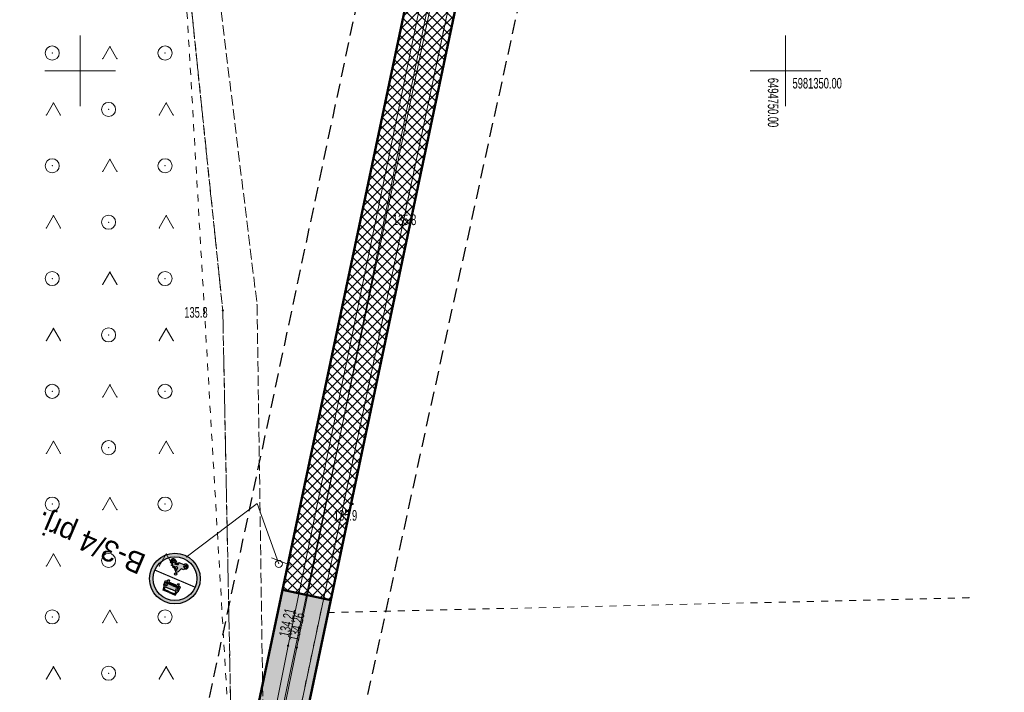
# Model space of a CAD drawing. Extents: x 6456700 to 6518119, y 5963420 to 5980059.
# Tile 120 of 256: x 6511964 to 6512034, y 5964855 to 5964903. Entities that reach past the tile are written whole.
import ezdxf
from ezdxf.enums import TextEntityAlignment as Align

# ---------------------------------------------------------------- set-up
doc = ezdxf.new("R2010")
doc.units = 0
doc.header["$MEASUREMENT"] = 0
for name, pattern in [('L_0_03', [1, 0.5, -0.5]), ('L_0_04', [1.5, 1, -0.5]), ('L_0_52', [1, 0.75, -0.25]), ('L_0_5A', [0.75, 0.5, -0.25])]:
    doc.linetypes.add(name, pattern=pattern)
doc.layers.get('0').update_dxf_attribs({"color": 2, "linetype": 'CONTINUOUS', "lineweight": 5})
for name, color, linetype, lineweight in [('18mm Kreska ciągła', 7, 'CONTINUOUS', 18), ('218_kontur_uzytku_gruntowego', 96, 'L_0_03', 18), ('219_dzialka_ewidencyjna', 7, 'CONTINUOUS', 18), ('50mm Kreska ciągła', 7, 'CONTINUOUS', 50), ('9mm Kreska ciągła', 252, 'CONTINUOUS', 9), ('jezdnia', 7, 'CONTINUOUS', 18), ('pikieta_naturalna', 7, 'CONTINUOUS', 18), ('pikieta_naturalna_Atr2', 7, 'CONTINUOUS', 18), ('przewod_kanalizacyjny', 7, 'CONTINUOUS', 18), ('przewod_wodociagowy', 7, 'CONTINUOUS', 18), ('rzedna', 7, 'CONTINUOUS', 18), ('rzedna_Atr2', 7, 'CONTINUOUS', 18), ('siatka_krzyrzy', 7, 'CONTINUOUS', 18), ('teren_zalesiony', 7, 'CONTINUOUS', 18), ('Zakres', 7, 'CONTINUOUS', 18)]:
    doc.layers.add(name, color=color, linetype=linetype, lineweight=lineweight)
doc.layers.add('ZNAKI_PIONOWE', color=7, linetype='CONTINUOUS')
doc.styles.get("Standard").update_dxf_attribs({"font": 'txt', "width": 0.75})

# ---------------------------------------------------------------- blocks, each defined once
blk = doc.blocks.new('mdcp_nowa')
at = {"layer": 'pikieta_naturalna', "linetype": 'Continuous', "lineweight": 18, "true_color": 0x000000}
for points in [[(6494723.11, 5981340.555, 1), (6494723.11, 5981340.645, 1)], [(6494710.11, 5981332.945, 1), (6494710.11, 5981333.035, 1)], [(6494719.31, 5981319.235, 1), (6494719.31, 5981319.325, 1)]]:
    blk.add_hatch(color=18, dxfattribs=at).paths.add_polyline_path(points)
at = {"layer": 'rzedna', "linetype": 'Continuous', "lineweight": 18, "true_color": 0x000000}
for points in [[(6494714.74, 5981309.175, 1), (6494714.74, 5981309.265, 1)], [(6494715.35, 5981309.045, 1), (6494715.35, 5981309.135, 1)]]:
    blk.add_hatch(color=18, dxfattribs=at).paths.add_polyline_path(points)
blk.add_point((6494763.016, 5981312.616))
at = {"layer": '218_kontur_uzytku_gruntowego', "lineweight": 18, "flags": 128}
for points in [[(6494710.63, 5981301.79), (6494704.6, 5981405.16)], [(6494721.07, 5981345.14), (6494728.97, 5981382.54)], [(6494717.04, 5981311.56), (6494731.9, 5981381.92)], [(6494713.86, 5981310.97), (6494721.07, 5981345.14)], [(6494763.016, 5981312.616), (6494717.04, 5981311.56)], [(6494713.86, 5981296.49), (6494717.04, 5981311.56)], [(6494710.85, 5981296.74), (6494713.86, 5981310.97)]]:
    blk.add_lwpolyline(points, dxfattribs=at)
at = {"layer": '218_kontur_uzytku_gruntowego'}
for p in [(6494721.07, 5981345.14), (6494721.07, 5981345.14), (6494721.07, 5981345.14), (6494721.07, 5981345.14), (6494717.04, 5981311.56), (6494717.04, 5981311.56), (6494717.04, 5981311.56), (6494717.04, 5981311.56), (6494717.04, 5981311.56), (6494717.04, 5981311.56), (6494713.86, 5981310.97), (6494713.86, 5981310.97), (6494713.86, 5981310.97), (6494713.86, 5981310.97)]:
    blk.add_point(p, dxfattribs=at)
at = {"layer": '219_dzialka_ewidencyjna', "color": 3, "linetype": 'Continuous', "lineweight": 18, "flags": 128}
for points in [[(6494710.85, 5981296.74), (6494728.97, 5981382.54)], [(6494713.86, 5981296.49), (6494731.9, 5981381.92)]]:
    blk.add_lwpolyline(points, dxfattribs=at)
at = {"layer": 'jezdnia', "color": 7, "linetype": 'L_0_52', "lineweight": 18, "flags": 128}
blk.add_lwpolyline([(6494689.93, 5981416.78), (6494706.92, 5981400.82), (6494709.41, 5981359.01), (6494712.54, 5981333.42), (6494712.98, 5981303.17), (6494713.31, 5981300.28), (6494713.85, 5981296.4), (6494712.82, 5981273.82), (6494714.22, 5981236.42), (6494712.46, 5981224.52), (6494707.96, 5981224.18), (6494709.02, 5981238.31), (6494710.21, 5981273.66), (6494710.7, 5981303.42), (6494710.11, 5981332.99), (6494707.44, 5981358.78), (6494704.94, 5981398.86), (6494688.46, 5981414.69)], close=True, dxfattribs=at)
at = {"layer": 'jezdnia'}
for p in [(6494712.54, 5981333.42), (6494710.11, 5981332.99)]:
    blk.add_point(p, dxfattribs=at)
at = {"layer": 'pikieta_naturalna', "color": 7, "linetype": 'Continuous', "lineweight": 18}
for centre in [(6494723.11, 5981340.6), (6494710.11, 5981332.99), (6494719.31, 5981319.28)]:
    blk.add_circle(centre, 0.045, dxfattribs=at)
at = {"layer": 'pikieta_naturalna'}
for p in [(6494723.11, 5981340.6), (6494710.11, 5981332.99), (6494719.31, 5981319.28)]:
    blk.add_point(p, dxfattribs=at)
at = {"layer": 'przewod_kanalizacyjny', "color": 34, "linetype": 'Continuous', "lineweight": 18, "flags": 128}
blk.add_lwpolyline([(6494710.02, 5981224.59), (6494712.73, 5981299.13), (6494714.74, 5981309.22), (6494725.45, 5981361.32), (6494736.71, 5981416.58), (6494748.57, 5981474.51), (6494759.64, 5981528.56), (6494769.33, 5981575.9), (6494780.23, 5981628.88), (6494789.56, 5981673.48), (6494801.12, 5981726.88), (6494812.93, 5981781.06), (6494824.61, 5981835.02), (6494837.01, 5981892.75), (6494849.07, 5981948.89), (6494861.07, 5982003.73), (6494867.35, 5982032.39), (6494874.85, 5982069.31)], dxfattribs=at)
at = {"layer": 'przewod_kanalizacyjny'}
blk.add_point((6494714.74, 5981309.22), dxfattribs=at)
at = {"layer": 'przewod_wodociagowy', "color": 5, "linetype": 'Continuous', "lineweight": 18, "flags": 128}
blk.add_lwpolyline([(6494892.06, 5982140.59), (6494877.83, 5982080.71), (6494875.47, 5982069.24), (6494867.82, 5982032.34), (6494861.63, 5982003.58), (6494849.58, 5981948.68), (6494837.65, 5981892.5), (6494825.12, 5981834.8), (6494813.48, 5981780.79), (6494801.71, 5981726.67), (6494790.16, 5981673.27), (6494780.64, 5981628.68), (6494769.72, 5981575.76), (6494760.13, 5981528.44), (6494749.03, 5981474.44), (6494737.27, 5981416.53), (6494726.02, 5981361.28), (6494715.35, 5981309.09), (6494713.3, 5981298.99), (6494710.89, 5981224.49)], dxfattribs=at)
at = {"layer": 'przewod_wodociagowy'}
blk.add_point((6494715.35, 5981309.09), dxfattribs=at)
at = {"layer": 'rzedna', "color": 7, "linetype": 'Continuous', "lineweight": 18}
for centre in [(6494714.74, 5981309.22), (6494715.35, 5981309.09)]:
    blk.add_circle(centre, 0.045, dxfattribs=at)
at = {"layer": 'rzedna'}
for p in [(6494714.74, 5981309.22), (6494715.35, 5981309.09)]:
    blk.add_point(p, dxfattribs=at)
at = {"layer": 'siatka_krzyrzy', "linetype": 'Continuous', "lineweight": 18, "flags": 128}
for points in [[(6494700, 5981347.5), (6494700, 5981352.5)], [(6494750, 5981347.5), (6494750, 5981352.5)], [(6494697.5, 5981350), (6494702.5, 5981350)], [(6494747.5, 5981350), (6494752.5, 5981350)]]:
    blk.add_lwpolyline(points, dxfattribs=at)
at = {"layer": 'teren_zalesiony', "color": 7, "linetype": 'L_0_5A', "lineweight": 18, "flags": 128}
blk.add_lwpolyline([(6494698.67, 5981224.19), (6494696.16, 5981225.8), (6494692.81, 5981249.42), (6494692.53, 5981259.85), (6494691.16, 5981277.24), (6494686.93, 5981297.02), (6494689.27, 5981334.06), (6494688.46, 5981414.69), (6494704.94, 5981398.86), (6494707.44, 5981358.78), (6494710.11, 5981332.99), (6494710.7, 5981303.42), (6494710.21, 5981273.66), (6494709.02, 5981238.31), (6494707.96, 5981224.18)], close=True, dxfattribs=at)
at = {"layer": 'teren_zalesiony', "color": 7, "linetype": 'Continuous', "lineweight": 18, "flags": 128}
for points in [[(6494701.603, 5981350.863), (6494702.103, 5981351.729)], [(6494702.103, 5981351.729), (6494702.603, 5981350.863)], [(6494697.603, 5981346.863), (6494698.103, 5981347.729)], [(6494698.103, 5981347.729), (6494698.603, 5981346.863)], [(6494705.603, 5981346.863), (6494706.103, 5981347.729)], [(6494706.103, 5981347.729), (6494706.603, 5981346.863)], [(6494701.603, 5981342.863), (6494702.103, 5981343.729)], [(6494702.103, 5981343.729), (6494702.603, 5981342.863)], [(6494697.603, 5981338.863), (6494698.103, 5981339.729)], [(6494698.103, 5981339.729), (6494698.603, 5981338.863)], [(6494705.603, 5981338.863), (6494706.103, 5981339.729)], [(6494706.103, 5981339.729), (6494706.603, 5981338.863)], [(6494701.603, 5981334.863), (6494702.103, 5981335.729)], [(6494702.103, 5981335.729), (6494702.603, 5981334.863)], [(6494697.603, 5981330.863), (6494698.103, 5981331.729)], [(6494698.103, 5981331.729), (6494698.603, 5981330.863)], [(6494705.603, 5981330.863), (6494706.103, 5981331.729)], [(6494706.103, 5981331.729), (6494706.603, 5981330.863)], [(6494701.603, 5981326.863), (6494702.103, 5981327.729)], [(6494702.103, 5981327.729), (6494702.603, 5981326.863)], [(6494697.603, 5981322.863), (6494698.103, 5981323.729)], [(6494698.103, 5981323.729), (6494698.603, 5981322.863)], [(6494705.603, 5981322.863), (6494706.103, 5981323.729)], [(6494706.103, 5981323.729), (6494706.603, 5981322.863)], [(6494701.603, 5981318.863), (6494702.103, 5981319.729)], [(6494702.103, 5981319.729), (6494702.603, 5981318.863)], [(6494697.603, 5981314.863), (6494698.103, 5981315.729)], [(6494698.103, 5981315.729), (6494698.603, 5981314.863)], [(6494705.603, 5981314.863), (6494706.103, 5981315.729)], [(6494706.103, 5981315.729), (6494706.603, 5981314.863)], [(6494701.603, 5981310.863), (6494702.103, 5981311.729)], [(6494702.103, 5981311.729), (6494702.603, 5981310.863)], [(6494697.603, 5981306.863), (6494698.103, 5981307.729)], [(6494698.103, 5981307.729), (6494698.603, 5981306.863)], [(6494705.603, 5981306.863), (6494706.103, 5981307.729)], [(6494706.103, 5981307.729), (6494706.603, 5981306.863)]]:
    blk.add_lwpolyline(points, dxfattribs=at)
at = {"layer": 'teren_zalesiony', "color": 7, "linetype": 'Continuous', "lineweight": 18}
for centre in [(6494698.016, 5981351.266), (6494706.016, 5981351.266), (6494702.016, 5981347.266), (6494698.016, 5981343.266), (6494706.016, 5981343.266), (6494702.016, 5981339.266), (6494698.016, 5981335.266), (6494706.016, 5981335.266), (6494702.016, 5981331.266), (6494698.016, 5981327.266), (6494706.016, 5981327.266), (6494702.016, 5981323.266), (6494698.016, 5981319.266), (6494706.016, 5981319.266), (6494702.016, 5981315.266), (6494698.016, 5981311.266), (6494706.016, 5981311.266), (6494702.016, 5981307.266)]:
    blk.add_circle(centre, 0.5, dxfattribs=at)
at = {"layer": 'teren_zalesiony'}
for p in [(6494698.016, 5981351.266), (6494702.103, 5981351.729), (6494702.103, 5981351.729), (6494706.016, 5981351.266), (6494701.603, 5981350.863), (6494702.603, 5981350.863), (6494698.103, 5981347.729), (6494698.103, 5981347.729), (6494702.016, 5981347.266), (6494706.103, 5981347.729), (6494706.103, 5981347.729), (6494697.603, 5981346.863), (6494698.603, 5981346.863), (6494705.603, 5981346.863), (6494706.603, 5981346.863), (6494702.103, 5981343.729), (6494702.103, 5981343.729), (6494698.016, 5981343.266), (6494706.016, 5981343.266), (6494701.603, 5981342.863), (6494702.603, 5981342.863), (6494698.103, 5981339.729), (6494698.103, 5981339.729), (6494706.103, 5981339.729), (6494706.103, 5981339.729), (6494697.603, 5981338.863), (6494698.603, 5981338.863), (6494702.016, 5981339.266), (6494705.603, 5981338.863), (6494706.603, 5981338.863), (6494698.016, 5981335.266), (6494702.103, 5981335.729), (6494702.103, 5981335.729), (6494706.016, 5981335.266), (6494701.603, 5981334.863), (6494702.603, 5981334.863), (6494710.11, 5981332.99), (6494698.103, 5981331.729), (6494698.103, 5981331.729), (6494706.103, 5981331.729), (6494706.103, 5981331.729), (6494702.016, 5981331.266), (6494697.603, 5981330.863), (6494698.603, 5981330.863), (6494705.603, 5981330.863), (6494706.603, 5981330.863), (6494702.103, 5981327.729), (6494702.103, 5981327.729), (6494698.016, 5981327.266), (6494701.603, 5981326.863), (6494702.603, 5981326.863), (6494706.016, 5981327.266), (6494698.103, 5981323.729), (6494698.103, 5981323.729), (6494706.103, 5981323.729), (6494706.103, 5981323.729), (6494697.603, 5981322.863), (6494698.603, 5981322.863), (6494702.016, 5981323.266), (6494705.603, 5981322.863), (6494706.603, 5981322.863), (6494698.016, 5981319.266), (6494702.103, 5981319.729), (6494702.103, 5981319.729), (6494706.016, 5981319.266), (6494701.603, 5981318.863), (6494702.603, 5981318.863), (6494698.103, 5981315.729), (6494698.103, 5981315.729), (6494706.103, 5981315.729), (6494706.103, 5981315.729), (6494702.016, 5981315.266), (6494697.603, 5981314.863), (6494698.603, 5981314.863), (6494705.603, 5981314.863), (6494706.603, 5981314.863), (6494702.103, 5981311.729), (6494702.103, 5981311.729), (6494698.016, 5981311.266), (6494701.603, 5981310.863), (6494702.603, 5981310.863), (6494706.016, 5981311.266), (6494698.103, 5981307.729), (6494698.103, 5981307.729), (6494706.103, 5981307.729), (6494706.103, 5981307.729), (6494697.603, 5981306.863), (6494698.603, 5981306.863), (6494702.016, 5981307.266), (6494705.603, 5981306.863), (6494706.603, 5981306.863)]:
    blk.add_point(p, dxfattribs=at)
at = {"layer": 'Zakres', "linetype": 'L_0_04', "lineweight": 25, "flags": 128}
blk.add_lwpolyline([(6495113.77, 5985050.22), (6495121.12, 5984877.07), (6495125.76, 5984757.87), (6495129.89, 5984649.81), (6495141.08, 5984611.3), (6495145.77, 5984544.53), (6495147.36, 5984487.27), (6495157.22, 5984392.07), (6495162.95, 5984387.45), (6495180.24, 5984384.16), (6495229.5, 5984386.61), (6495251.65, 5984373.41), (6495258.77, 5984357.12), (6495255.44, 5984330.44), (6495250.77, 5984304.39), (6495252.21, 5984282.78), (6495255.46, 5984256.45), (6495254.94, 5984238.25), (6495266.4, 5984211), (6495277.24, 5984182.33), (6495294.2, 5984133.19), (6495300.94, 5984095.37), (6495313.24, 5984037.69), (6495317.44, 5983978.18), (6495300.35, 5983922.18), (6495282.35, 5983883.38), (6495266.21, 5983862.23), (6495242.03, 5983839.67), (6495211.11, 5983816.86), (6495158.26, 5983772.66), (6495130.6, 5983651.16), (6495116.31, 5983543.43), (6495129.51, 5983346.73), (6495134.58, 5983264.71), (6495139.64, 5983186.97), (6495193.25, 5983077.94), (6495199.2, 5983041.97), (6495206.23, 5983026), (6495208.96, 5983004.88), (6495202.27, 5982979.48), (6495202.42, 5982950.13), (6495209.35, 5982897.38), (6495215.97, 5982850.34), (6495228.6, 5982809.97), (6495226.85, 5982778.82), (6495225.04, 5982750.56), (6495220.26, 5982723.37), (6495226.54, 5982679.97), (6495206.06, 5982669.48), (6495192.68, 5982657.71), (6495184.57, 5982648.65), (6495174.78, 5982624.58), (6495164.23, 5982604.61), (6495150.7, 5982588.3), (6495137.69, 5982582.43), (6495118.26, 5982573.75), (6495100.35, 5982558.42), (6495090.36, 5982544.99), (6495075.87, 5982519.06), (6495060.83, 5982499.68), (6495049.41, 5982485.49), (6495035.07, 5982459.7), (6495006.7, 5982406.64), (6494980.89, 5982351.84), (6494944.35, 5982293.29), (6494925.72, 5982250.11), (6494905.2, 5982190.37), (6494898.43, 5982153.5), (6494879.51, 5982063.89), (6494864.14, 5981992.66), (6494816.93, 5981768.61), (6494777.79, 5981577.7), (6494739.84, 5981394.72), (6494718.65, 5981297.89), (6494716.45, 5981237.31), (6494738.62, 5981208.21), (6494776.48, 5981173.06), (6494817.16, 5981137.44), (6494847.63, 5981109.8), (6494877.39, 5981077.08), (6494912.75, 5981030.55), (6494916.06, 5981014.71), (6494903.86, 5980957.01), (6494916.13, 5980953.51), (6494892.32, 5980927.59), (6494850.7, 5980858.8), (6494806.81, 5980779.89), (6494785.1, 5980753.49), (6494715.22, 5980723.29), (6494679.96, 5980686.78), (6494651.35, 5980651.29), (6494549.14, 5980683.24), (6494511.84, 5980659.66), (6494443.61, 5980630.33), (6494428.78, 5980598.6), (6494431.58, 5980579.46), (6494420.56, 5980549.76), (6494416.45, 5980528.2), (6494403.86, 5980507.16), (6494388.89, 5980482.96), (6494365.32, 5980407.99), (6494335.67, 5980315.15), (6494332.29, 5980297.41), (6494335.1, 5980278.18), (6494347.25, 5980254.84), (6494336.79, 5980250.09), (6494300.04, 5980271.34), (6494320.8, 5980301.43), (6494336.81, 5980349.17), (6494344.85, 5980380.92), (6494360.85, 5980437.13), (6494374.18, 5980476.38), (6494386.14, 5980498.84), (6494403.02, 5980528.52), (6494411.33, 5980563.19), (6494420.84, 5980586.25), (6494420.25, 5980601.11), (6494434.95, 5980635.94), (6494446.75, 5980644.99), (6494465.77, 5980647.27), (6494513.02, 5980669.46), (6494507.85, 5980679.68), (6494547.89, 5980705.83), (6494570.06, 5980691.34), (6494636.17, 5980669.05), (6494706.14, 5980756.86), (6494742.78, 5980772.58), (6494798.53, 5980814.27), (6494826.12, 5980867.97), (6494849.57, 5980908.6), (6494845.35, 5980942.01), (6494853.94, 5980970.83), (6494891.08, 5980960.54), (6494890.11, 5980965.73), (6494903.94, 5981025.69), (6494869.98, 5981070.3), (6494770.97, 5981160.58), (6494728.18, 5981200.64), (6494706.13, 5981229.56), (6494707.94, 5981299.75), (6494728.84, 5981398.1), (6494767.06, 5981580.19), (6494806.17, 5981770.55), (6494854.36, 5981994.76), (6494869.73, 5982065.97), (6494888.61, 5982155.44), (6494891.67, 5982173.95), (6494895.82, 5982197.45), (6494916.38, 5982253.72), (6494935.47, 5982297.95), (6494954.97, 5982331.67), (6494972.09, 5982356.64), (6494997.76, 5982411.14), (6495026.29, 5982464.48), (6495041.09, 5982491.09), (6495052.99, 5982505.88), (6495067.51, 5982524.6), (6495081.94, 5982550.43), (6495092.99, 5982565.28), (6495112.86, 5982582.29), (6495133.59, 5982591.55), (6495144.48, 5982596.46), (6495155.87, 5982610.19), (6495165.7, 5982628.8), (6495175.96, 5982654.03), (6495185.62, 5982664.83), (6495200.4, 5982677.82), (6495212.49, 5982688.04), (6495209.64, 5982723.43), (6495215.22, 5982750.57), (6495216.87, 5982779.54), (6495218.31, 5982809.31), (6495206.86, 5982847.92), (6495199.44, 5982894.74), (6495192.11, 5982948.71), (6495190.16, 5982979.24), (6495183.47, 5983075.16), (6495129.79, 5983184.34), (6495124.6, 5983264.07), (6495119.53, 5983346.09), (6495106.27, 5983543.75), (6495120.74, 5983652.9), (6495148.75, 5983779.42), (6495204.15, 5983826.04), (6495273.41, 5983889.36), (6495288.53, 5983927.42), (6495300.83, 5983964.69), (6495303.91, 5983980.14), (6495301.32, 5984039.55), (6495291.1, 5984093.63), (6495284.5, 5984130.67), (6495267.84, 5984178.93), (6495257.12, 5984207.3), (6495244.96, 5984236.19), (6495244.79, 5984255.42), (6495242.25, 5984281.97), (6495240.71, 5984304.95), (6495245.55, 5984331.94), (6495248.51, 5984355.64), (6495243.77, 5984366.47), (6495226.98, 5984376.47), (6495179.54, 5984374.12), (6495158.61, 5984378.09), (6495147.7, 5984386.91), (6495137.38, 5984486.61), (6495135.78, 5984544.04), (6495131.18, 5984609.54), (6495119.95, 5984648.2), (6495115.76, 5984757.49), (6495111.12, 5984876.67), (6495103.73, 5985050.93), (6495109.36, 5985081.73), (6495120.41, 5985085.88)], close=True, dxfattribs=at)
at = {"layer": 'pikieta_naturalna_Atr2', "color": 7, "lineweight": 15, "width": 0.66}
for s, p in [('135.8', (6494722.17, 5981339.81)), ('135.8', (6494707.38, 5981333.24)), ('135.9', (6494717.98, 5981318.84))]:
    blk.add_text(s, height=0.75, dxfattribs=at).set_placement(p, align=Align.TOP_LEFT)
at = {"layer": 'rzedna_Atr2', "color": 7, "lineweight": 15, "width": 0.66}
for s, rotation, p in [('134.21', 77.4, (6494714.068, 5981309.953)), ('134.26', 77.7, (6494714.757, 5981309.65))]:
    blk.add_text(s, height=0.75, rotation=rotation, dxfattribs=at).set_placement(p, align=Align.TOP_LEFT)
at = {"layer": 'siatka_krzyrzy', "lineweight": 15, "width": 0.66}
blk.add_text('6494750.00', height=0.75, rotation=270, dxfattribs=at).set_placement((6494749.5, 5981349.5), align=Align.TOP_LEFT)
blk.add_text('5981350.00', height=0.75, dxfattribs=at).set_placement((6494750.5, 5981349.5), align=Align.TOP_LEFT)

msp = doc.modelspace()

# ---------------------------------------------------------------- block references
at = {"linetype": 'ByBlock'}
msp.add_blockref('mdcp_nowa', (17268.786, -16450.998), dxfattribs=at)

# ---------------------------------------------------------------- next in the draw order: hatches: boundary and pattern name
at = {"layer": '9mm Kreska ciągła'}
h = msp.add_hatch(dxfattribs=at)
h.set_pattern_fill('ANSI37', color=256, scale=4)
h.set_pattern_definition([(45, (6511243.1387, 5964620.2961), (-0.3535534, 0.3535534), []), (135, (6511243.1387, 5964620.2961), (-0.3535534, -0.3535534), [])])
h.paths.add_polyline_path([(6512110.549, 5965467.143), (6512113.974, 5965466.422), (6511986.548, 5964861.463), (6511983.124, 5964862.184)])
h = msp.add_hatch(dxfattribs=at)
h.set_pattern_fill('SAND_AND_LIME', color=4, scale=0.1)
h.set_pattern_definition([(37.5, (6511105.61541, 5964688.20478), (-0.006803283, 0.208096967), [0, -0.16416, 0, -0.1836, 0, -0.1755]), (7.5, (6511105.6154, 5964688.20478), (0.19113588, 0.304791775), [0, -0.08856, 0, -0.14796, 0, -0.0567]), (327.5, (6511105.48257, 5964688.20478), (0.33632732, 0.000611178), [0, -0.054, 0, -0.1944, 0, -0.2538]), (317.5, (6511105.48257, 5964688.20478), (0.32466167, 0.09478896), [0, -0.027, 0, -0.12744, 0, -0.1458])])
h.paths.add_polyline_path([(6511978.323, 5964786.598), (6511979.458, 5964841.676, -0.046783), (6511980.24, 5964848.494), (6511983.124, 5964862.184), (6511986.548, 5964861.463), (6511983.665, 5964847.772, 0.046783), (6511982.958, 5964841.604), (6511981.823, 5964786.526, 0.193797), (6511986.655, 5964773.776), (6511986.973, 5964773.43), (6511984.401, 5964771.057), (6511984.082, 5964771.402, -0.193797)])
at = {"layer": 'ZNAKI_PIONOWE', "linetype": 'Continuous'}
h = msp.add_hatch(color=12, dxfattribs=at)
h.paths.add_polyline_path([(6511977.159, 5964862.276, 1), (6511973.847, 5964863.686, 1)])
h.paths.add_polyline_path([(6511974.077, 5964863.588, -1.000004), (6511976.929, 5964862.374, -1.000004)], flags=16)
h.paths.add_polyline_path([(6511976.283, 5964860.935), (6511973.569, 5964862.09), (6511974.739, 5964864.838), (6511977.453, 5964863.682)], flags=25)
h = msp.add_hatch(color=256, dxfattribs=at)
edge = h.paths.add_edge_path()
edge.add_arc((6511975.554, 5964863.303), 0.0833, 0, 360)
edge = h.paths.add_edge_path()
edge.add_line((6511976.411, 5964863.794), (6511976.443, 5964863.78))
edge.add_line((6511976.443, 5964863.78), (6511976.326, 5964863.643))
edge.add_line((6511976.326, 5964863.643), (6511976.148, 5964863.645))
edge.add_line((6511976.148, 5964863.645), (6511976.131, 5964863.606))
edge.add_line((6511976.131, 5964863.606), (6511975.95, 5964863.683))
edge.add_line((6511975.95, 5964863.683), (6511975.721, 5964863.452))
edge.add_line((6511975.721, 5964863.452), (6511975.598, 5964863.416))
edge.add_line((6511975.598, 5964863.416), (6511975.502, 5964863.669))
edge.add_line((6511975.502, 5964863.669), (6511975.339, 5964863.822))
edge.add_line((6511975.339, 5964863.822), (6511975.386, 5964863.858))
edge.add_line((6511975.386, 5964863.858), (6511975.599, 5964863.672))
edge.add_line((6511975.599, 5964863.672), (6511975.618, 5964863.567))
edge.add_line((6511975.618, 5964863.567), (6511975.718, 5964863.736))
edge.add_line((6511975.718, 5964863.736), (6511975.613, 5964863.809))
edge.add_line((6511975.613, 5964863.809), (6511975.542, 5964863.792))
edge.add_line((6511975.542, 5964863.792), (6511975.231, 5964863.924))
edge.add_line((6511975.231, 5964863.924), (6511975.297, 5964863.976))
edge.add_line((6511975.297, 5964863.976), (6511975.335, 5964863.965))
edge.add_line((6511975.335, 5964863.965), (6511975.352, 5964864.022))
edge.add_arc((6511975.402, 5964864.267), 0.25, 207.27961, 258.40936, ccw=False)
edge.add_line((6511975.18, 5964864.152), (6511975.224, 5964864.169))
edge.add_arc((6511975.384, 5964864.232), 0.173, 1.70564, 201.48725, ccw=False)
edge.add_line((6511975.557, 5964864.237), (6511975.605, 5964864.217))
edge.add_line((6511975.605, 5964864.217), (6511975.554, 5964864.097))
edge.add_arc((6511975.158, 5964864.519), 0.578, 302.93109, 313.20265, ccw=False)
edge.add_line((6511975.472, 5964864.033), (6511975.544, 5964864.003))
edge.add_line((6511975.544, 5964864.003), (6511975.789, 5964864.12))
edge.add_line((6511975.789, 5964864.12), (6511976.124, 5964863.977))
edge.add_arc((6511976.254, 5964863.864), 0.172, -24.00078, 138.79422, ccw=False)
edge = h.paths.add_edge_path(flags=16)
edge.add_line((6511976.23, 5964863.81), (6511976.11, 5964863.861))
edge.add_arc((6511976.252, 5964863.862), 0.142, 180.28404, 493.58311)
edge.add_line((6511976.154, 5964863.964), (6511976.274, 5964863.913))
edge.add_arc((6511976.252, 5964863.862), 0.0563, -113.06643, 66.93357, ccw=False)
h.paths.add_polyline_path([(6511975.709, 5964863.933), (6511975.544, 5964864.003), (6511975.761, 5964864.053)], flags=16)
edge = h.paths.add_edge_path(flags=16)
edge.add_line((6511975.407, 5964864.18), (6511975.44, 5964864.107))
edge.add_arc((6511975.375, 5964864.23), 0.14, 297.70369, 622.37033)
edge.add_line((6511975.356, 5964864.092), (6511975.362, 5964864.179))
edge.add_arc((6511975.384, 5964864.232), 0.0571, -66.28613, 247.27323, ccw=False)
edge.add_line((6511975.407, 5964864.18), (6511975.44, 5964864.107))
h = msp.add_hatch(color=256, dxfattribs=at)
edge = h.paths.add_edge_path(flags=16)
edge.add_arc((6511975.644, 5964862.205), 0.0743, 0, 360)
edge = h.paths.add_edge_path(flags=16)
edge.add_arc((6511974.877, 5964862.532), 0.0743, 0, 360)
h.paths.add_polyline_path([(6511975.125, 5964862.051), (6511975.487, 5964861.897), (6511975.601, 5964862.062), (6511975.202, 5964862.232), (6511974.803, 5964862.401), (6511974.763, 5964862.205)], flags=16)
h.paths.add_polyline_path([(6511975.312, 5964862.489), (6511975.776, 5964862.292), (6511975.805, 5964862.36), (6511975.341, 5964862.558), (6511974.876, 5964862.756), (6511974.847, 5964862.687)], flags=16)
h.paths.add_polyline_path([(6511975.097, 5964861.986), (6511975.515, 5964861.808), (6511975.674, 5964862.052), (6511975.759, 5964862.086), (6511975.891, 5964862.397), (6511975.763, 5964862.451), (6511975.816, 5964862.576), (6511975.72, 5964862.617), (6511975.666, 5964862.489), (6511975.366, 5964862.617), (6511975.066, 5964862.744), (6511975.121, 5964862.872), (6511975.024, 5964862.913), (6511974.971, 5964862.789), (6511974.844, 5964862.843), (6511974.711, 5964862.532), (6511974.745, 5964862.448), (6511974.68, 5964862.164)])

# ---------------------------------------------------------------- next in the draw order: linework, layer by layer
at = {"layer": '18mm Kreska ciągła', "color": 4, "ltscale": 0.1}
msp.add_lwpolyline([(6512124.763, 5965526.137), (6511981.952, 5964848.133, 0.046783), (6511981.208, 5964841.64), (6511980.073, 5964786.562, 0.193797), (6511985.368, 5964772.589), (6512012.531, 5964743.143, 0.025742), (6512030.868, 5964725.211), (6512140.209, 5964628.776, -0.068261), (6512158.093, 5964608.042), (6512174.467, 5964582.799, -0.215922), (6512178.786, 5964554.241), (6512162.669, 5964497.166)], format="xyb", dxfattribs=at)
at = {"layer": '18mm Kreska ciągła'}
for points in [[(6511982.858, 5964864.021), (6511981.343, 5964868.308), (6511976.31, 5964864.503)], [(6511982.349, 5964864.459), (6511983.691, 5964863.945)]]:
    msp.add_lwpolyline(points, dxfattribs=at)
msp.add_circle((6511982.866, 5964864.024), 0.252, dxfattribs=at)
at = {"layer": '50mm Kreska ciągła', "color": 6, "ltscale": 0.1}
msp.add_line((6511986.548, 5964861.463), (6511983.124, 5964862.184), dxfattribs=at)
for points in [[(6512123.051, 5965526.497), (6511980.24, 5964848.494, 0.046783), (6511979.458, 5964841.676), (6511978.323, 5964786.598, 0.193797), (6511984.082, 5964771.402), (6512011.245, 5964741.957, 0.025742), (6512029.711, 5964723.898), (6512139.052, 5964627.464, -0.068261), (6512156.625, 5964607.09), (6512172.999, 5964581.847, -0.215922), (6512177.102, 5964554.717), (6512160.985, 5964497.642)], [(6512126.476, 5965525.776), (6511983.665, 5964847.772, 0.046783), (6511982.958, 5964841.604), (6511981.823, 5964786.526, 0.193797), (6511986.655, 5964773.776), (6512013.817, 5964744.33, 0.025742), (6512032.026, 5964726.523), (6512141.367, 5964630.089, -0.068261), (6512159.562, 5964608.994), (6512175.935, 5964583.751, -0.215922), (6512180.47, 5964553.766), (6512164.353, 5964496.691)]]:
    msp.add_lwpolyline(points, format="xyb", dxfattribs=at)
at = {"layer": 'ZNAKI_PIONOWE', "linetype": 'Continuous', "flags": 128}
for points in [[(6511976.411, 5964863.794), (6511976.443, 5964863.78), (6511976.326, 5964863.643), (6511976.148, 5964863.645), (6511976.131, 5964863.606), (6511975.95, 5964863.683), (6511975.721, 5964863.452), (6511975.598, 5964863.416), (6511975.502, 5964863.669), (6511975.339, 5964863.822), (6511975.386, 5964863.858), (6511975.599, 5964863.672), (6511975.618, 5964863.567), (6511975.718, 5964863.736), (6511975.613, 5964863.809), (6511975.542, 5964863.792), (6511975.231, 5964863.924), (6511975.297, 5964863.976), (6511975.335, 5964863.965), (6511975.352, 5964864.022, -0.226872), (6511975.18, 5964864.152), (6511975.224, 5964864.169, -1.18945), (6511975.557, 5964864.237), (6511975.605, 5964864.217), (6511975.554, 5964864.097, -0.044848), (6511975.472, 5964864.033), (6511975.544, 5964864.003), (6511975.789, 5964864.12), (6511976.124, 5964863.977, -0.860098), (6511976.411, 5964863.794, 0.189204)], [(6511975.407, 5964864.18), (6511975.44, 5964864.107, 6.434837), (6511975.356, 5964864.092), (6511975.362, 5964864.179, -4.867238), (6511975.407, 5964864.18), (6511975.44, 5964864.107)], [(6511976.23, 5964863.81), (6511976.11, 5964863.861, 4.83935), (6511976.154, 5964863.964), (6511976.274, 5964863.913, -1), (6511976.23, 5964863.81, 1.151846)]]:
    msp.add_lwpolyline(points, format="xyb", dxfattribs=at)
for points in [[(6511975.709, 5964863.933), (6511975.544, 5964864.003), (6511975.761, 5964864.053), (6511975.709, 5964863.933)], [(6511975.097, 5964861.986), (6511974.68, 5964862.164), (6511974.745, 5964862.448), (6511974.711, 5964862.532), (6511974.844, 5964862.843), (6511974.971, 5964862.789), (6511975.024, 5964862.913), (6511975.121, 5964862.872), (6511975.066, 5964862.744), (6511975.366, 5964862.617)], [(6511975.312, 5964862.489), (6511974.847, 5964862.687), (6511974.876, 5964862.756), (6511975.341, 5964862.558)], [(6511975.097, 5964861.986), (6511975.515, 5964861.808), (6511975.674, 5964862.052), (6511975.759, 5964862.086), (6511975.891, 5964862.397), (6511975.763, 5964862.451), (6511975.816, 5964862.576), (6511975.72, 5964862.617), (6511975.666, 5964862.489), (6511975.366, 5964862.617)], [(6511975.312, 5964862.489), (6511975.776, 5964862.292), (6511975.805, 5964862.36), (6511975.341, 5964862.558)], [(6511975.125, 5964862.051), (6511974.763, 5964862.205), (6511974.803, 5964862.401), (6511975.202, 5964862.232)], [(6511975.125, 5964862.051), (6511975.487, 5964861.897), (6511975.601, 5964862.062), (6511975.202, 5964862.232)]]:
    msp.add_lwpolyline(points, dxfattribs=at)
at = {"layer": 'ZNAKI_PIONOWE', "color": 1, "linetype": 'Continuous', "const_width": 0.08, "flags": 128}
msp.add_lwpolyline([(6511976.929, 5964862.374), (6511976.929, 5964862.374), (6511974.077, 5964863.588)], dxfattribs=at)
at = {"layer": 'ZNAKI_PIONOWE', "color": 7, "linetype": 'Continuous'}
for radius in [1.8, 1.55]:
    msp.add_circle((6511975.503, 5964862.981), radius, dxfattribs=at)
at = {"layer": 'ZNAKI_PIONOWE', "linetype": 'Continuous'}
for centre, radius in [((6511975.554, 5964863.303), 0.0833), ((6511974.877, 5964862.532), 0.0743), ((6511975.644, 5964862.205), 0.0743)]:
    msp.add_circle(centre, radius, dxfattribs=at)

# ---------------------------------------------------------------- next in the draw order: texts
msp.add_text('B-3/4 prj.', height=1.5, rotation=156.93357, dxfattribs=at).set_placement((6511973.55, 5964864.615))

doc.saveas('drawing.dxf')
